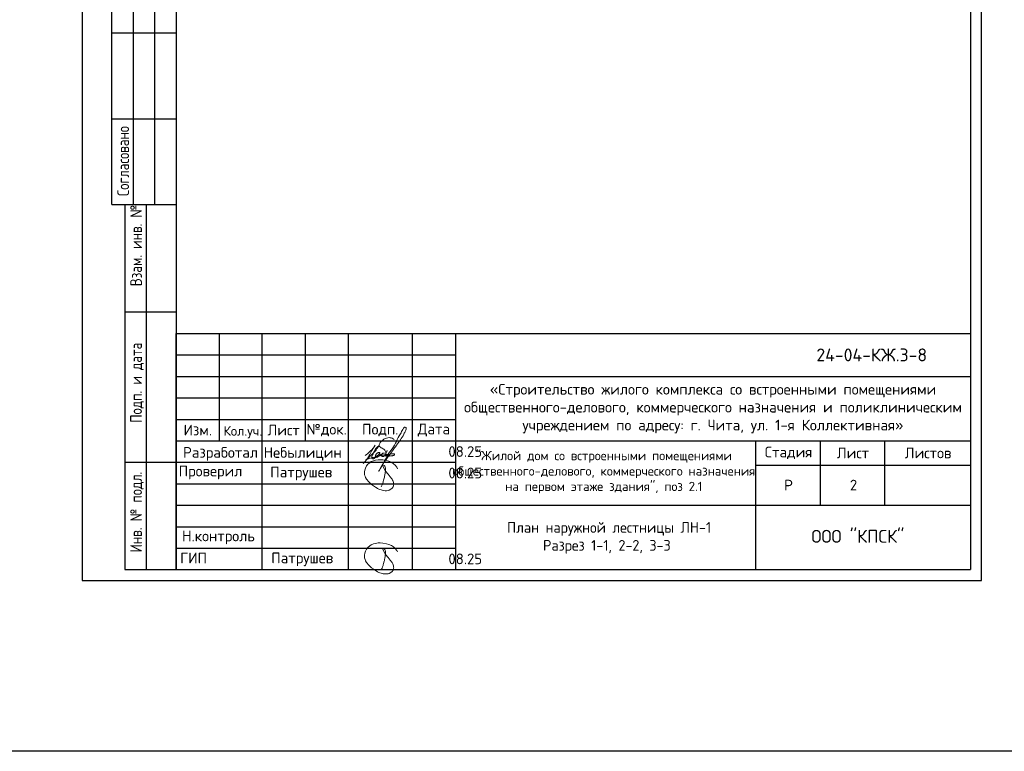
# Model space of a CAD drawing. Header units: millimetres. Extents: x 125896 to 2572636, y -120305 to 130347.
# Tile 2 of 256: x 269399 to 292331, y -120305 to -103265. Entities that reach past the tile are written whole.
import ezdxf

# ---------------------------------------------------------------- set-up
doc = ezdxf.new("R2010")
doc.units = ezdxf.units.MM
doc.layers.add('11', color=7, linetype='Continuous')
doc.layers.add('12', color=7, linetype='Continuous')
for name, color, linetype, lineweight in [('Рамка', 7, 'Continuous', 0), ('Столовая Двери и окна', 7, 'Continuous', 15), ('ТЕКСТ', 7, 'Continuous', 15)]:
    doc.layers.add(name, color=color, linetype=linetype, lineweight=lineweight)
doc.styles.add('GOST type A Tekla', font='txt', dxfattribs={"height": 0.2})
doc.styles.add('GOST-2.304_Type-B', font='GOST Common.ttf')
doc.styles.get("Standard").update_dxf_attribs({"font": 'isocpeur.ttf'})
doc.styles.add('ГОСТ', font='isocpeur.ttf')

# ---------------------------------------------------------------- blocks, each defined once
blk = doc.blocks.new('смисмимси')
for points in [[(251806, -114142), (251825, -114099), (251837, -114072), (251847, -114036), (251852, -114019), (251860, -113989), (251873, -113942), (251879, -113920), (251884, -113902), (251887, -113865), (251894, -113829), (251899, -113801), (251903, -113778), (251904, -113771), (251903, -113744), (251901, -113710), (251894, -113681), (251886, -113663), (251874, -113650), (251856, -113640), (251843, -113633), (251835, -113634), (251832, -113639), (251832, -113647), (251841, -113663), (251907, -113781), (251966, -113850), (252015, -113915), (252026, -113929), (252038, -113945), (252057, -113970), (252070, -113987), (252074, -114000), (252081, -114020), (252089, -114043), (252092, -114062), (252093, -114074), (252095, -114089), (252094, -114106), (252091, -114128), (252082, -114147), (252059, -114178), (252028, -114200), (251986, -114225), (251964, -114232), (251924, -114235), (251897, -114236), (251849, -114231), (251804, -114218), (251769, -114210), (251752, -114202), (251734, -114192), (251718, -114184), (251688, -114164), (251671, -114153), (251645, -114135), (251579, -114092), (251551, -114063), (251531, -114045), (251513, -114031), (251459, -113966), (251437, -113927), (251427, -113899), (251419, -113864), (251417, -113832), (251419, -113796), (251425, -113755), (251437, -113708), (251459, -113654), (251492, -113618), (251536, -113583), (251572, -113558), (251625, -113538), (251672, -113524), (251734, -113513), (251781, -113513), (251843, -113516), (251929, -113531), (251979, -113548), (252041, -113573), (252089, -113607), (252126, -113644), (252165, -113690), (252185, -113722)], [(251806, -116080), (251825, -116038), (251837, -116010), (251847, -115975), (251852, -115958), (251860, -115927), (251873, -115880), (251879, -115858), (251884, -115840), (251887, -115804), (251894, -115767), (251899, -115739), (251903, -115716), (251904, -115709), (251903, -115682), (251901, -115648), (251894, -115619), (251886, -115602), (251874, -115588), (251856, -115578), (251843, -115571), (251835, -115572), (251832, -115577), (251832, -115585), (251841, -115601), (251907, -115720), (251966, -115788), (252015, -115853), (252026, -115868), (252038, -115883), (252057, -115908), (252070, -115925), (252074, -115938), (252081, -115958), (252089, -115982), (252092, -116000), (252093, -116013), (252095, -116028), (252094, -116044), (252091, -116066), (252082, -116085), (252059, -116116), (252028, -116138), (251986, -116163), (251964, -116170), (251924, -116173), (251897, -116174), (251849, -116170), (251804, -116156), (251769, -116148), (251752, -116140), (251734, -116130), (251718, -116122), (251688, -116102), (251671, -116091), (251645, -116073), (251579, -116030), (251551, -116002), (251531, -115983), (251513, -115969), (251459, -115904), (251437, -115866), (251427, -115837), (251419, -115802), (251417, -115770), (251419, -115735), (251425, -115693), (251437, -115646), (251459, -115593), (251492, -115556), (251536, -115521), (251572, -115497), (251625, -115476), (251672, -115463), (251734, -115451), (251781, -115451), (251843, -115455), (251929, -115469), (251979, -115487), (252041, -115511), (252089, -115545), (252126, -115582), (252165, -115628), (252185, -115660)]]:
    blk.add_lwpolyline(points)
for points in [[(251944, -113301), (251936, -113314), (251924, -113340), (251915, -113359), (251910, -113376), (251902, -113399), (251902, -113417), (251912, -113427), (251923, -113423), (251929, -113411), (251930, -113396), (251923, -113390), (251913, -113390), (251902, -113399), (251902, -113417), (251905, -113423), (251964, -113381), (251992, -113342), (252030, -113297), (252226, -112956), (252253, -112910), (252308, -112809), (252326, -112779), (252337, -112765), (252364, -112758), (252385, -112768), (252388, -112782), (252383, -112805), (252373, -112838), (252353, -112877), (252312, -112959), (252229, -113081), (252135, -113210), (252067, -113303), (252030, -113360), (251950, -113462), (251820, -113656), (251752, -113775), (251968, -113400), (251976, -113388), (251970, -113409), (251973, -113418), (251983, -113426), (252005, -113428), (252037, -113425), (252066, -113420), (252085, -113416), (252100, -113410), (252108, -113404), (252114, -113393), (252104, -113379), (252093, -113374), (252071, -113375), (252047, -113378), (252021, -113380), (252002, -113382), (251869, -113402), (251783, -113421), (251627, -113458), (251529, -113485), (251436, -113520)], [(251880, -113362), (251853, -113362), (251837, -113368), (251818, -113393), (251816, -113409), (251819, -113426), (251824, -113436), (251835, -113440), (251860, -113437), (251876, -113429), (251893, -113413), (251901, -113395), (251908, -113381), (251885, -113289), (251805, -113233), (251768, -113209), (251758, -113169), (251769, -113132), (251797, -113096), (251840, -113057), (251895, -113020), (251962, -113001), (252015, -113000), (252060, -113014), (252104, -113042)], [(251664, -113174), (251562, -113345), (251527, -113410), (251482, -113486), (251438, -113544), (251408, -113579), (251383, -113605)], [(251433, -113417), (251534, -113330), (251593, -113273), (251664, -113174)], [(251466, -113509), (251549, -113426), (251628, -113351), (251698, -113273), (251737, -113217), (251751, -113187), (251748, -113189), (251738, -113195), (251709, -113218), (251678, -113255), (251655, -113299), (251636, -113335), (251594, -113419), (251586, -113457), (251589, -113475), (251599, -113488), (251612, -113491), (251622, -113490), (251637, -113482), (251657, -113467), (251678, -113449), (251708, -113423), (251731, -113407), (251756, -113385), (251768, -113368), (251770, -113351), (251763, -113344), (251749, -113344), (251731, -113351), (251708, -113364), (251689, -113386), (251678, -113406), (251673, -113425), (251673, -113444), (251678, -113454), (251701, -113457), (251726, -113443), (251746, -113429), (251766, -113414), (251785, -113401), (251806, -113388), (251825, -113374), (251857, -113362), (251881, -113362)]]:
    blk.add_spline(points, degree=3)
at = {"layer": 'Рамка', "linetype": 'Continuous', "lineweight": 30}
for points in [[(247032, -116073), (247032, -115573), (247032, -115073), (247032, -114573), (247032, -114073), (247032, -113573), (247032, -113073), (247032, -112573), (247032, -112073), (247032, -111573), (247032, -111073), (247032, -110573), (265532, -110573)], [(248032, -110573), (248032, -113073)], [(249032, -116073), (249032, -110573)], [(250032, -110573), (250032, -113073)], [(251032, -110573), (251032, -116073)], [(252532, -116073), (252532, -110573)], [(253532, -110573), (253532, -116073)], [(253532, -111573), (265532, -111573)], [(247032, -112573), (253532, -112573)], [(247032, -113073), (253532, -113073)], [(253513, -113073), (265532, -113073)], [(260532, -116073), (260532, -113576), (260532, -113073)], [(262032, -113073), (262032, -114573)], [(263532, -114573), (263532, -113073)], [(260532, -113637), (265532, -113637)], [(253532, -114573), (265532, -114573)]]:
    blk.add_lwpolyline(points, dxfattribs=at)
at = {"layer": 'Рамка', "linetype": 'Continuous', "lineweight": 25}
for points in [[(247032, -111073), (253532, -111073)], [(247032, -111573), (253532, -111573)], [(247032, -112073), (253532, -112073)], [(247032, -113573), (253532, -113573)], [(247032, -114073), (253532, -114073)], [(247032, -114573), (253532, -114573)], [(247032, -115073), (253532, -115073)], [(247032, -115573), (253532, -115573)]]:
    blk.add_lwpolyline(points, dxfattribs=at)
at = {"layer": 'ТЕКСТ', "lineweight": 25, "attachment_point": 5}
for s, insert, char_height, width in [('24-04-КЖ.3-8', (263230, -111073), 300, 11628.78), ('{\\C7;«Строительство жилого комплекса со встроенными помещениями общественного-делового, коммерческого назначения и поликлиническим учреждением по адресу: г. Чита, ул. 1-я Коллективная»}', (259532, -112323), 250, 11628.78), ('{\\W1;Изм.}', (247532, -112823), 250, 11628.78), ('Кол.уч.', (248582, -112873), 225, 11628.78), ('{\\W1;Лист}', (249532, -112823), 250, 11628.78), ('{\\W1;№док.}', (250532, -112823), 250, 11628.78), ('{\\W1;Подп.}', (251782, -112823), 250, 11628.78), ('{\\W1;Дата}', (253032, -112823), 250, 11628.78), (' Разработал', (247982, -113377), 250, 2085.76), ('Небылицин', (249975, -113379), 250, 2085.76), ('08.25', (253762, -113323), 250, 2085.76), ('{\\W1;Стадия}', (261292, -113355), 250, 2085.76), ('{\\W1;Лист}', (262792, -113355), 250, 2085.76), ('{\\W1;Листов}', (264542, -113355), 250, 2085.76), ('{\\C7;"Жилой дом со встроенными помещениями общественного-делового, коммерческого назначения на первом этаже здания", поз 2.1}', (256989, -113806), 215, 7085.38), ('Проверил', (247828, -113810), 250, 2085.76), ('Патрушев', (249942, -113834), 250, 2085.76), ('08.25', (253762, -113823), 250, 2085.76), ('Р', (261292, -114105), 250, 2085.76), ('ООО "КПСК"', (262906, -115298), 300, 11628.78), (' Н.контроль', (247935, -115323), 250, 2085.76), (' ГИП', (247356, -115802), 250, 2085.76), ('Патрушев', (249965, -115834), 250, 2085.76), ('08.25', (253762, -115823), 250, 2085.76)]:
    blk.add_mtext(s, dxfattribs=dict(at, insert=insert, char_height=char_height, width=width))

msp = doc.modelspace()

# ---------------------------------------------------------------- linework, layer by layer
at = {"layer": '11'}
for p, q in [((270851.3, -86622.8), (270851.3, -116322.8)), ((291796.4, -116322.8), (291796.4, -86622.8)), ((270851.3, -116322.8), (291796.4, -116322.8))]:
    msp.add_line(p, q, dxfattribs=at)
at = {"layer": '11', "lineweight": 30}
for p, q in [((273046.4, -86872.9), (273046.4, -116072.8)), ((291546.4, -86872.9), (291546.4, -116072.8)), ((273046.4, -116072.8), (291546.4, -116072.8))]:
    msp.add_line(p, q, dxfattribs=at)
at = {"layer": '12'}
for p, q in [((271546.4, -107572.8), (271546.4, -101072.8)), ((272046.4, -107572.8), (272046.4, -101072.8)), ((272546.4, -107572.8), (272546.4, -101072.8)), ((271546.4, -103572.8), (273046.4, -103572.8)), ((271546.4, -105572.8), (273046.4, -105572.8)), ((271546.4, -107572.8), (273046.4, -107572.8)), ((271846.4, -107572.8), (271846.4, -116072.8)), ((272346.4, -107572.8), (272346.4, -116072.8)), ((271846.4, -110072.8), (273046.4, -110072.8)), ((271846.4, -113572.8), (273046.4, -113572.8)), ((271846.4, -116072.8), (273046.4, -116072.8))]:
    msp.add_line(p, q, dxfattribs=at)
at = {"layer": 'Столовая Двери и окна', "color": 3, "lineweight": 30}
msp.add_lwpolyline([(209562.5, -70673.1), (525770.9, -70673.1), (525770.9, -120304.7), (209562.5, -120304.7)], close=True, dxfattribs=at)

# ---------------------------------------------------------------- block references
at = {"layer": 'Столовая Двери и окна', "color": 18, "lineweight": 20, "true_color": 0x000000}
msp.add_blockref('смисмимси', (26014.4, 0), dxfattribs=at)

# ---------------------------------------------------------------- texts
at = {"insert": (226281.3, -87218.1), "char_height": 250, "attachment_point": 1, "style": 'ГОСТ'}
msp.add_mtext_dynamic_manual_height_columns('\\A1;\\pi9384.38;{\\H1.5152x;\\P\\pi1250;Общие указания\\P\\pi250;}1.^IРабочая документация разработана в соответствии с заданием на проектирование, требованиями действующих технических регламентов, стандартов, сводов правил и других документов, содержащих установленные требования.\\P2.^IРабочая документация выполнена в соответствии со следующими нормативными и техническими документами:\\P-^IСП 20.13330.2016 "Нагрузки и Воздействия";\\P-^IСП 63.13330.2012 "Бетонные и железобетонные конструкции. Основные положения";\\P-^IСП 22.13330.2016 "Основания зданий и сооружений";\\P-^IСП 45.13330.2012 "Земляные сооружения, основания и фундаменты".\\P3.   За относительную отметку 0,000 принята отметка чистого пола первого этажа.\\P4.^IПеречень видов работ, для которых необходимо составлять акты освидетельствования скрытых работ:\\P-^Iармирование конструкций;\\P-^Iосвидетельствование опалубки перед бетонированием;\\P-^Iвыполнение сварочных работ;\\P-^Iотбор контрольных проб бетона;\\P-^Iсоответствие законченных железобетонных конструкций проекту с отображением качества работ;\\P-^Iустройство монолитных конструкций, выполняемых в зимнее время;  \\P\\pi0;  -    устройство гидроизоляции;\\P\\pi250;-^Iуплотнение грунтов и обратную засыпку.\\PЗапрещается выполнение последующих работ при отсутствии актов освидетельствования предшествующих скрытых работ во всех случаях.\\P\\pi0;        5. Проект рассчитан на производство работ в период положительных температур. В случае выполнения работ при отрицательных температурах необходимо выполнять требования СНиП часть 3 по производству работ и ППР.\\P        6. При минимальной температуре воздуха до минус 15°С допускается: выдерживание бетона в конструкции методом термоса, при предварительном разогреве бетонной смеси, форсированный электроразогрев бетона в конструкции с повторным уплотнением.\\P\\pi250;При минимальной температуре воздуха до минус 25°С допускается: обогрев бетона в греющей опалубке с помощью низкотемпературных электронагревателей, электродный сквозной прогрев бетона, электрообогрев с помощью греющего провода.\\P\\pi0;7. При отрицательной температуре воздуха уплотнение грунта обратной засыпки в траншеях должно \\Pосуществляться до достижения коэффициента уплотнения 0,98. \\PВремя уплотнения грунта в зависимости от температуры воздуха: \\P\\pi250;-^Iпри t{\\H0.7x;\\So^ ;}-5, 90-120 минут; при t{\\H0.7x;\\So^ ;\\H1.42857x;-10, 60-90 минут; }при t{\\H0.7x;\\So^ ;\\H1.42857x;-20, 40-60 минут; }при t{\\H0.7x;\\So^ ;\\H1.42857x;-30, 20-30 минут;\\P\\pi0;Работы по выполнению насыпей и обратных засыпок при отрицательных температурах должны производить с учетом следующих требований:\\P\\pi250;-^Iподготовку поверхности (основания) насыпи и обратных засыпок следует выполнять с полным удалением снега, льда, промерзшего слоя слабого и пучинистого грунта на всю его глубину;\\P-^Iотсыпку в насыпь и обратные засыпки грунтов необходимо производить при их природной влажности и в талом состоянии с содержанием комьев мерзлого грунта, не превышающим требований, приведенных в приложении М СП 45.13330.2017. Свод правил. Земляные сооружения, основания и фундаменты., и, как правило, на не промерзшие ранее отсыпанные и уплотненные слои. В отдельных случаях при согласовании с автором проекта допускается грунты отсыпать на непучинистые грунты, промерзшие на глубину не более 15 см;\\P-^Iпри пониженной влажности отсыпанных грунтов для их уплотнения следует применять более тяжелое грунтоуплотняющее оборудование; \\P-^Iработы по отсыпке и уплотнению каждого слоя должны выполнять в течение одной рабочей смены; - при выполнении насыпей из глинистых грунтов при обильном снеговыпадении все работы должны быть прекращены; - перерывы в работах по выполнению насыпей и обратных засыпок допускаются только при условиях, что за время перерыва глубина промерзания ранее уплотненных пучинистых грунтов не превысит 15 см или на время перерыва ранее уплотненные грунты утепляются специальными средствами (например, маловлажным рыхлым грунтом, который в последующем удаляется); - все работы по отсыпке грунтов и их уплотнению выполняют с повышенной интенсивностью.}', width=20474.372, gutter_width=5800, heights=[24436.9], dxfattribs=at)
at = {"layer": '12', "style": 'GOST type A Tekla'}
for s, p in [('Согласовано', (271946.4, -107372.8)), ('Взам. инв. №', (272246.4, -109472.8)), ('Подп. и дата', (272246.4, -112652.8)), ('Инв. № подл.', (272246.4, -115672.8))]:
    msp.add_text(s, height=273.6, rotation=90, dxfattribs=at).set_placement(p)
at = {"layer": 'ТЕКСТ', "lineweight": 25}
msp.add_text('2', height=250, dxfattribs=at).set_placement((288735, -114229.5))
at = {"layer": 'ТЕКСТ', "ltscale": 100, "insert": (280585.5, -114966.1), "char_height": 250, "width": 4935.363, "attachment_point": 1, "style": 'GOST-2.304_Type-B'}
msp.add_mtext('\\pi164.27246,t6164.27246;План наружной лестницы ЛН-1\\P\\pi1001.77246,t7001.77246;Разрез 1-1, 2-2, 3-3', dxfattribs=at)

doc.saveas('drawing.dxf')
